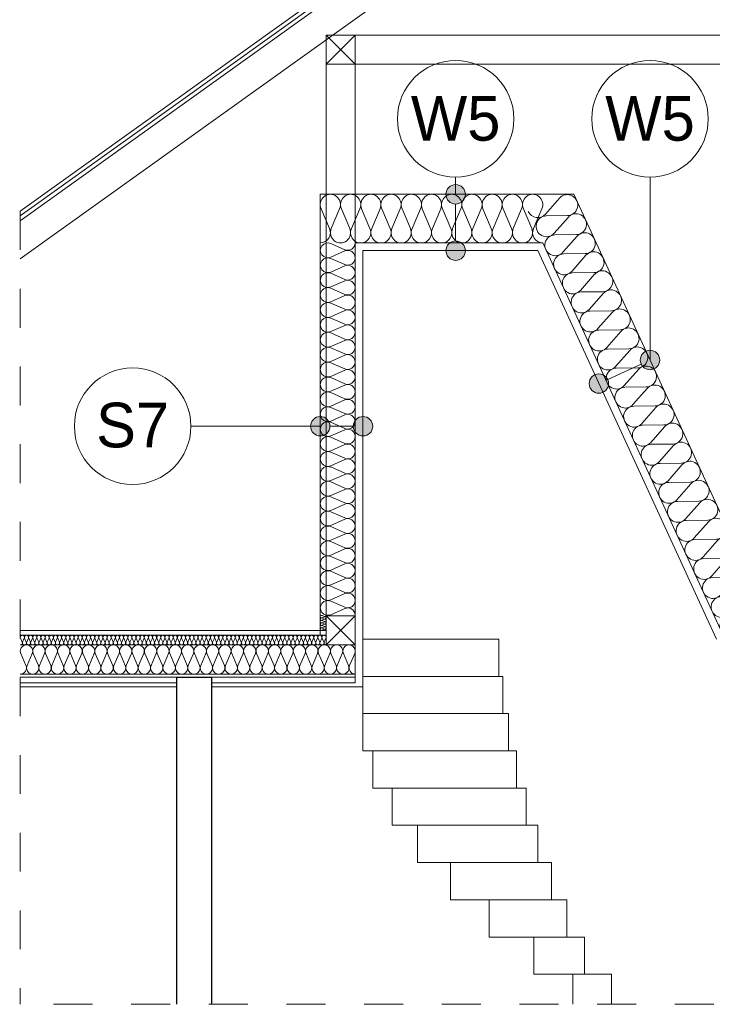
# Model space of a CAD drawing. Extents: x -396299 to -11759, y -15022 to 18278.
# Tile 119 of 205: x -159427 to -155860, y 6773 to 11842. Entities that reach past the tile are written whole.
import ezdxf

# ---------------------------------------------------------------- set-up
doc = ezdxf.new("R2010")
doc.units = 0
doc.header["$MEASUREMENT"] = 0
doc.linetypes.add('Przerywana', pattern=[400, 200, -200])
doc.layers.add('arch izolacje', color=7, linetype='Continuous')
doc.layers.add('Arch opisy', color=7, linetype='Continuous')
for name, color, linetype, lineweight, true_color in [('arch izolacje_Nr_Pióra__24', 7, 'Continuous', 13, 0x029e21), ('Arch ocieplenie_Nr_Pióra__24', 7, 'Continuous', 13, 0x029e21), ('Inwentaryzacja Konst._Nr_Pióra__25', 7, 'Continuous', 15, 0x40a5ff)]:
    doc.layers.add(name, color=color, linetype=linetype, lineweight=lineweight, true_color=true_color)
for name, color, linetype, lineweight in [('Arch opisy_Nr_Pióra__1', 7, 'Continuous', 25), ('Arch opisy_Nr_Pióra__21', 7, 'Continuous', 13), ('INWENT DACH_Nr_Pióra__21', 7, 'Continuous', 13), ('INWENT KONST. DREWNIANA_Nr_Pióra__21', 7, 'Continuous', 13), ('INWENT OPISY_Nr_Pióra__5', 7, 'Continuous', 13), ('INWENT STROPY_Nr_Pióra__21', 7, 'Continuous', 13), ('INWENT.ŚCIANY_Nr_Pióra__1', 7, 'Continuous', 25), ('Istniejące schody_Nr_Pióra__21', 7, 'Continuous', 13)]:
    doc.layers.add(name, color=color, linetype=linetype, lineweight=lineweight)
doc.styles.add('GENERATED_STYLE_3', font='txt')

# ---------------------------------------------------------------- blocks, each defined once
blk = doc.blocks.new('Izolacja cieplna 14_201', base_point=(-156733.7, 10693.2))
at = {"layer": 'arch izolacje_Nr_Pióra__24', "linetype": 'Continuous'}
for p, q in [((-157831.6, 10767.7), (-157874.9, 10868.7)), ((-157779.5, 10868.7), (-157822.8, 10767.7)), ((-157727.4, 10767.7), (-157770.8, 10868.7)), ((-157675.4, 10868.7), (-157718.7, 10767.7)), ((-157623.3, 10767.7), (-157666.6, 10868.7)), ((-157571.2, 10868.7), (-157614.5, 10767.7)), ((-157519.1, 10767.7), (-157562.5, 10868.7)), ((-157467.1, 10868.7), (-157510.4, 10767.7)), ((-157415, 10767.7), (-157458.3, 10868.7)), ((-157362.9, 10868.7), (-157406.3, 10767.7)), ((-157310.9, 10767.7), (-157354.2, 10868.7)), ((-157258.8, 10868.7), (-157302.1, 10767.7)), ((-157206.7, 10767.7), (-157250, 10868.7)), ((-157154.6, 10868.7), (-157198, 10767.7)), ((-157102.6, 10767.7), (-157145.9, 10868.7)), ((-157050.5, 10868.7), (-157093.8, 10767.7)), ((-156998.4, 10767.7), (-157041.7, 10868.7)), ((-156946.3, 10868.7), (-156989.7, 10767.7)), ((-156894.3, 10767.7), (-156937.6, 10868.7)), ((-156842.2, 10868.7), (-156885.5, 10767.7)), ((-156790.1, 10767.7), (-156833.4, 10868.7)), ((-156738, 10868.7), (-156781.4, 10767.7))]:
    blk.add_line(p, q, dxfattribs=at)
for centre, start_param, end_param in [((-157827.2, 10890), 1.158003, 5.125183), ((-157723.1, 10890), 1.158003, 5.125183), ((-157618.9, 10890), 1.158003, 5.125183), ((-157514.8, 10890), 1.158003, 5.125183), ((-157410.6, 10890), 1.158003, 5.125183), ((-157306.5, 10890), 1.158003, 5.125183), ((-157202.3, 10890), 1.158003, 5.125183), ((-157098.2, 10890), 1.158003, 5.125183), ((-156994, 10890), 1.158003, 5.125183), ((-156889.9, 10890), 1.158003, 5.125183), ((-156785.7, 10890), 1.158003, 5.125183), ((-157879.3, 10746.3), 0, 1.983589), ((-157775.1, 10746.3), 4.299595, 8.266774), ((-157671, 10746.3), 4.299595, 8.266774), ((-157566.8, 10746.3), 4.299595, 8.266774), ((-157462.7, 10746.3), 4.299595, 8.266774), ((-157358.6, 10746.3), 4.299595, 8.266774), ((-157254.4, 10746.3), 4.299595, 8.266774), ((-157150.3, 10746.3), 4.299595, 8.266774), ((-157046.1, 10746.3), 4.299595, 8.266774), ((-156942, 10746.3), 4.299595, 8.266774), ((-156837.8, 10746.3), 4.299595, 8.266774), ((-156733.7, 10746.3), 4.299596, 6.283185)]:
    blk.add_ellipse(centre, major_axis=(0, -53.2), ratio=0.979397, start_param=start_param, end_param=end_param, dxfattribs=at)
blk = doc.blocks.new('Izolacja cieplna 14_202', base_point=(-155816, 8698.2))
at = {"layer": 'arch izolacje_Nr_Pióra__24', "linetype": 'Continuous'}
for p, q in [((-156719.5, 10840.7), (-156646.5, 10923.7)), ((-156605.2, 10833.9), (-156715.7, 10832.5)), ((-156674.4, 10742.7), (-156601.4, 10825.7)), ((-156560.1, 10735.9), (-156670.6, 10734.5)), ((-156629.3, 10644.7), (-156556.3, 10727.7)), ((-156515, 10637.9), (-156625.6, 10636.4)), ((-156584.3, 10546.7), (-156511.3, 10629.6)), ((-156470, 10539.9), (-156580.5, 10538.4)), ((-156539.2, 10448.6), (-156466.2, 10531.6)), ((-156424.9, 10441.9), (-156535.4, 10440.4)), ((-156494.1, 10350.6), (-156421.1, 10433.6)), ((-156379.8, 10343.8), (-156490.3, 10342.4)), ((-156449, 10252.6), (-156376, 10335.6)), ((-156334.7, 10245.8), (-156445.2, 10244.4)), ((-156403.9, 10154.6), (-156330.9, 10237.6)), ((-156289.6, 10147.8), (-156400.1, 10146.4)), ((-156358.8, 10056.6), (-156285.8, 10139.6)), ((-156244.5, 10049.8), (-156355, 10048.4)), ((-156313.7, 9958.6), (-156240.7, 10041.6)), ((-156199.4, 9951.8), (-156310, 9950.4)), ((-156268.7, 9860.6), (-156195.7, 9943.6)), ((-156154.4, 9853.8), (-156264.9, 9852.3)), ((-156223.6, 9762.6), (-156150.6, 9845.5)), ((-156109.3, 9755.8), (-156219.8, 9754.3)), ((-156178.5, 9664.5), (-156105.5, 9747.5)), ((-156064.2, 9657.8), (-156174.7, 9656.3)), ((-156133.4, 9566.5), (-156060.4, 9649.5)), ((-156019.1, 9559.7), (-156129.6, 9558.3)), ((-156088.3, 9468.5), (-156015.3, 9551.5)), ((-155974, 9461.7), (-156084.5, 9460.3)), ((-156043.2, 9370.5), (-155970.2, 9453.5)), ((-155928.9, 9363.7), (-156039.4, 9362.3)), ((-155998.1, 9272.5), (-155925.1, 9355.5)), ((-155883.8, 9265.7), (-155994.4, 9264.3)), ((-155953.1, 9174.5), (-155880.1, 9257.5)), ((-155838.8, 9167.7), (-155949.3, 9166.3)), ((-155908, 9076.5), (-155835, 9159.5)), ((-155793.7, 9069.7), (-155904.2, 9068.2)), ((-155862.9, 8978.5), (-155789.9, 9061.4)), ((-155748.6, 8971.7), (-155859.1, 8970.2)), ((-155817.8, 8880.4), (-155744.8, 8963.4)), ((-155703.5, 8873.7), (-155814, 8872.2)), ((-155772.7, 8782.4), (-155699.7, 8865.4)), ((-155658.4, 8775.6), (-155768.9, 8774.2))]:
    blk.add_line(p, q, dxfattribs=at)
for centre, start_param, end_param in [((-156606.5, 10887.7), 2.728799, 6.695979), ((-156759.5, 10876.7), 1.570796, 3.554385), ((-156561.4, 10789.7), 2.728799, 6.695979), ((-156714.5, 10778.7), 5.870392, 9.837571), ((-156516.3, 10691.7), 2.728799, 6.695979), ((-156669.4, 10680.6), 5.870392, 9.837571), ((-156471.2, 10593.7), 2.728799, 6.695979), ((-156624.3, 10582.6), 5.870392, 9.837571), ((-156426.1, 10495.7), 2.728799, 6.695979), ((-156579.2, 10484.6), 5.870392, 9.837571), ((-156381.1, 10397.6), 2.728799, 6.695979), ((-156534.1, 10386.6), 5.870392, 9.837571), ((-156489, 10288.6), 5.870392, 9.837571), ((-156336, 10299.6), 2.728799, 6.695979), ((-156443.9, 10190.6), 5.870392, 9.837571), ((-156290.9, 10201.6), 2.728799, 6.695979), ((-156398.9, 10092.6), 5.870392, 9.837571), ((-156245.8, 10103.6), 2.728799, 6.695979), ((-156353.8, 9994.6), 5.870392, 9.837571), ((-156200.7, 10005.6), 2.728799, 6.695979), ((-156308.7, 9896.5), 5.870392, 9.837571), ((-156155.6, 9907.6), 2.728799, 6.695979), ((-156263.6, 9798.5), 5.870392, 9.837571), ((-156110.5, 9809.6), 2.728799, 6.695979), ((-156218.5, 9700.5), 5.870392, 9.837571), ((-156065.5, 9711.6), 2.728799, 6.695979), ((-156173.4, 9602.5), 5.870392, 9.837571), ((-156020.4, 9613.5), 2.728799, 6.695979), ((-156128.3, 9504.5), 5.870392, 9.837571), ((-155975.3, 9515.5), 2.728799, 6.695979), ((-156083.3, 9406.5), 5.870392, 9.837571), ((-155930.2, 9417.5), 2.728799, 6.695979), ((-155885.1, 9319.5), 2.728799, 6.695979), ((-156038.2, 9308.5), 5.870392, 9.837571), ((-155840, 9221.5), 2.728799, 6.695979), ((-155993.1, 9210.5), 5.870392, 9.837571), ((-155794.9, 9123.5), 2.728799, 6.695979), ((-155948, 9112.4), 5.870392, 9.837571), ((-155749.9, 9025.5), 2.728799, 6.695979), ((-155902.9, 9014.4), 5.870392, 9.837571), ((-155704.8, 8927.5), 2.728799, 6.695979), ((-155857.8, 8916.4), 5.870392, 9.837571), ((-155812.7, 8818.4), 5.870392, 9.837571), ((-155659.7, 8829.4), 2.728799, 6.695979), ((-155767.7, 8720.4), 5.870392, 7.853982)]:
    blk.add_ellipse(centre, major_axis=(-22.5, 49), ratio=0.985672, start_param=start_param, end_param=end_param, dxfattribs=at)
blk = doc.blocks.new('Izolacja cieplna 14_203', base_point=(-157699.3, 8473.2))
at = {"layer": 'arch izolacje_Nr_Pióra__24', "linetype": 'Continuous'}
for p, q in [((-159395, 8517.9), (-159421.6, 8578.5)), ((-159363.1, 8578.5), (-159389.7, 8517.9)), ((-159331.1, 8517.9), (-159357.7, 8578.5)), ((-159299.2, 8578.5), (-159325.8, 8517.9)), ((-159267.3, 8517.9), (-159293.8, 8578.5)), ((-159235.3, 8578.5), (-159261.9, 8517.9)), ((-159203.4, 8517.9), (-159229.9, 8578.5)), ((-159171.4, 8578.5), (-159198, 8517.9)), ((-159139.5, 8517.9), (-159166.1, 8578.5)), ((-159107.5, 8578.5), (-159134.1, 8517.9)), ((-159075.6, 8517.9), (-159102.2, 8578.5)), ((-159043.6, 8578.5), (-159070.2, 8517.9)), ((-159011.7, 8517.9), (-159038.3, 8578.5)), ((-158979.8, 8578.5), (-159006.3, 8517.9)), ((-158947.8, 8517.9), (-158974.4, 8578.5)), ((-158915.9, 8578.5), (-158942.4, 8517.9)), ((-158883.9, 8517.9), (-158910.5, 8578.5)), ((-158852, 8578.5), (-158878.6, 8517.9)), ((-158820, 8517.9), (-158846.6, 8578.5)), ((-158788.1, 8578.5), (-158814.7, 8517.9)), ((-158756.1, 8517.9), (-158782.7, 8578.5)), ((-158724.2, 8578.5), (-158750.8, 8517.9)), ((-158692.3, 8517.9), (-158718.8, 8578.5)), ((-158660.3, 8578.5), (-158686.9, 8517.9)), ((-158628.4, 8517.9), (-158654.9, 8578.5)), ((-158596.4, 8578.5), (-158623, 8517.9)), ((-158564.5, 8517.9), (-158591.1, 8578.5)), ((-158532.5, 8578.5), (-158559.1, 8517.9)), ((-158500.6, 8517.9), (-158527.2, 8578.5)), ((-158468.6, 8578.5), (-158495.2, 8517.9)), ((-158436.7, 8517.9), (-158463.3, 8578.5)), ((-158404.8, 8578.5), (-158431.3, 8517.9)), ((-158372.8, 8517.9), (-158399.4, 8578.5)), ((-158340.9, 8578.5), (-158367.4, 8517.9)), ((-158308.9, 8517.9), (-158335.5, 8578.5)), ((-158277, 8578.5), (-158303.6, 8517.9)), ((-158245, 8517.9), (-158271.6, 8578.5)), ((-158213.1, 8578.5), (-158239.7, 8517.9)), ((-158181.1, 8517.9), (-158207.7, 8578.5)), ((-158149.2, 8578.5), (-158175.8, 8517.9)), ((-158117.3, 8517.9), (-158143.8, 8578.5)), ((-158085.3, 8578.5), (-158111.9, 8517.9)), ((-158053.4, 8517.9), (-158079.9, 8578.5)), ((-158021.4, 8578.5), (-158048, 8517.9)), ((-157989.5, 8517.9), (-158016.1, 8578.5)), ((-157957.5, 8578.5), (-157984.1, 8517.9)), ((-157925.6, 8517.9), (-157952.2, 8578.5)), ((-157893.6, 8578.5), (-157920.2, 8517.9)), ((-157861.7, 8517.9), (-157888.3, 8578.5)), ((-157829.8, 8578.5), (-157856.3, 8517.9)), ((-157797.8, 8517.9), (-157824.4, 8578.5)), ((-157765.9, 8578.5), (-157792.4, 8517.9)), ((-157733.9, 8517.9), (-157760.5, 8578.5)), ((-157702, 8578.5), (-157728.6, 8517.9))]:
    blk.add_line(p, q, dxfattribs=at)
for centre, start_param, end_param in [((-159392.4, 8591.3), 2.728799, 6.695979), ((-159328.5, 8591.3), 2.728799, 6.695979), ((-159264.6, 8591.3), 2.728799, 6.695979), ((-159200.7, 8591.3), 2.728799, 6.695979), ((-159136.8, 8591.3), 2.728799, 6.695979), ((-159072.9, 8591.3), 2.728799, 6.695979), ((-159009, 8591.3), 2.728799, 6.695979), ((-158945.1, 8591.3), 2.728799, 6.695979), ((-158881.2, 8591.3), 2.728799, 6.695979), ((-158817.4, 8591.3), 2.728799, 6.695979), ((-158753.5, 8591.3), 2.728799, 6.695979), ((-158689.6, 8591.3), 2.728799, 6.695979), ((-158625.7, 8591.3), 2.728799, 6.695979), ((-158561.8, 8591.3), 2.728799, 6.695979), ((-158497.9, 8591.3), 2.728799, 6.695979), ((-158434, 8591.3), 2.728799, 6.695979), ((-158370.1, 8591.3), 2.728799, 6.695979), ((-158306.2, 8591.3), 2.728799, 6.695979), ((-158242.4, 8591.3), 2.728799, 6.695979), ((-158178.5, 8591.3), 2.728799, 6.695979), ((-158114.6, 8591.3), 2.728799, 6.695979), ((-158050.7, 8591.3), 2.728799, 6.695979), ((-157986.8, 8591.3), 2.728799, 6.695979), ((-157922.9, 8591.3), 2.728799, 6.695979), ((-157859, 8591.3), 2.728799, 6.695979), ((-157795.1, 8591.3), 2.728799, 6.695979), ((-157731.2, 8591.3), 2.728799, 6.695979), ((-159424.3, 8505.1), 1.570796, 3.554385), ((-159360.4, 8505.1), 5.870392, 9.837571), ((-159296.5, 8505.1), 5.870392, 9.837571), ((-159232.6, 8505.1), 5.870392, 9.837571), ((-159168.7, 8505.1), 5.870392, 9.837571), ((-159104.8, 8505.1), 5.870392, 9.837571), ((-159041, 8505.1), 5.870392, 9.837571), ((-158977.1, 8505.1), 5.870392, 9.837571), ((-158913.2, 8505.1), 5.870392, 9.837571), ((-158849.3, 8505.1), 5.870392, 9.837571), ((-158785.4, 8505.1), 5.870392, 9.837571), ((-158721.5, 8505.1), 5.870392, 9.837571), ((-158657.6, 8505.1), 5.870392, 9.837571), ((-158593.7, 8505.1), 5.870392, 9.837571), ((-158529.8, 8505.1), 5.870392, 9.837571), ((-158466, 8505.1), 5.870392, 9.837571), ((-158402.1, 8505.1), 5.870392, 9.837571), ((-158338.2, 8505.1), 5.870392, 9.837571), ((-158274.3, 8505.1), 5.870392, 9.837571), ((-158210.4, 8505.1), 5.870392, 9.837571), ((-158146.5, 8505.1), 5.870392, 9.837571), ((-158082.6, 8505.1), 5.870392, 9.837571), ((-158018.7, 8505.1), 5.870392, 9.837571), ((-157954.8, 8505.1), 5.870392, 9.837571), ((-157891, 8505.1), 5.870392, 9.837571), ((-157827.1, 8505.1), 5.870392, 9.837571), ((-157763.2, 8505.1), 5.870392, 9.837571), ((-157699.3, 8505.1), 5.870392, 7.853982)]:
    blk.add_ellipse(centre, major_axis=(-31.9, 0), ratio=0.998662, start_param=start_param, end_param=end_param, dxfattribs=at)
blk = doc.blocks.new('Izolacja cieplna 14_205', base_point=(-157699.3, 10693.2))
at = {"layer": 'arch izolacje_Nr_Pióra__24', "linetype": 'Continuous'}
for p, q in [((-157825.7, 10690), (-157752.9, 10658.1)), ((-157752.9, 10651.6), (-157825.7, 10619.7)), ((-157825.7, 10613.3), (-157752.9, 10581.4)), ((-157752.9, 10574.9), (-157825.7, 10543)), ((-157825.7, 10536.6), (-157752.9, 10504.7)), ((-157752.9, 10498.2), (-157825.7, 10466.3)), ((-157825.7, 10459.9), (-157752.9, 10428)), ((-157752.9, 10421.5), (-157825.7, 10389.6)), ((-157825.7, 10383.2), (-157752.9, 10351.3)), ((-157752.9, 10344.8), (-157825.7, 10312.9)), ((-157825.7, 10306.5), (-157752.9, 10274.6)), ((-157752.9, 10268.1), (-157825.7, 10236.2)), ((-157825.7, 10229.8), (-157752.9, 10197.9)), ((-157752.9, 10191.4), (-157825.7, 10159.5)), ((-157825.7, 10153.1), (-157752.9, 10121.2)), ((-157752.9, 10114.7), (-157825.7, 10082.8)), ((-157825.7, 10076.4), (-157752.9, 10044.5)), ((-157752.9, 10038), (-157825.7, 10006.1)), ((-157825.7, 9999.7), (-157752.9, 9967.8)), ((-157752.9, 9961.3), (-157825.7, 9929.4)), ((-157825.7, 9923), (-157752.9, 9891.1)), ((-157752.9, 9884.6), (-157825.7, 9852.7)), ((-157825.7, 9846.3), (-157752.9, 9814.4)), ((-157752.9, 9807.9), (-157825.7, 9776)), ((-157825.7, 9769.6), (-157752.9, 9737.7)), ((-157752.9, 9731.2), (-157825.7, 9699.3)), ((-157825.7, 9692.9), (-157752.9, 9661)), ((-157752.9, 9654.5), (-157825.7, 9622.6)), ((-157825.7, 9616.2), (-157752.9, 9584.3)), ((-157752.9, 9577.8), (-157825.7, 9545.9)), ((-157825.7, 9539.5), (-157752.9, 9507.6)), ((-157752.9, 9501.1), (-157825.7, 9469.2)), ((-157825.7, 9462.8), (-157752.9, 9430.9)), ((-157752.9, 9424.4), (-157825.7, 9392.5)), ((-157825.7, 9386.1), (-157752.9, 9354.2)), ((-157752.9, 9347.7), (-157825.7, 9315.8)), ((-157825.7, 9309.4), (-157752.9, 9277.5)), ((-157752.9, 9271), (-157825.7, 9239.1)), ((-157825.7, 9232.7), (-157752.9, 9200.8)), ((-157752.9, 9194.3), (-157825.7, 9162.4)), ((-157825.7, 9156), (-157752.9, 9124.1)), ((-157752.9, 9117.6), (-157825.7, 9085.7)), ((-157825.7, 9079.3), (-157752.9, 9047.4)), ((-157752.9, 9040.9), (-157825.7, 9009)), ((-157825.7, 9002.6), (-157752.9, 8970.7)), ((-157752.9, 8964.2), (-157825.7, 8932.3)), ((-157825.7, 8925.9), (-157752.9, 8894)), ((-157752.9, 8887.5), (-157825.7, 8855.6)), ((-157825.7, 8849.2), (-157752.9, 8817.3)), ((-157752.9, 8810.8), (-157825.7, 8778.9))]:
    blk.add_line(p, q, dxfattribs=at)
for centre, start_param, end_param in [((-157841, 10654.8), 2.728799, 6.695979), ((-157737.6, 10693.2), 5.870392, 7.853982), ((-157737.6, 10616.5), 5.870392, 9.837571), ((-157841, 10578.1), 2.728799, 6.695979), ((-157841, 10501.4), 2.728799, 6.695979), ((-157737.6, 10539.8), 5.870392, 9.837571), ((-157737.6, 10463.1), 5.870392, 9.837571), ((-157841, 10424.7), 2.728799, 6.695979), ((-157737.6, 10386.4), 5.870392, 9.837571), ((-157841, 10348), 2.728799, 6.695979), ((-157737.6, 10309.7), 5.870392, 9.837571), ((-157841, 10271.3), 2.728799, 6.695979), ((-157737.6, 10233), 5.870392, 9.837571), ((-157841, 10194.6), 2.728799, 6.695979), ((-157737.6, 10156.3), 5.870392, 9.837571), ((-157841, 10117.9), 2.728799, 6.695979), ((-157737.6, 10079.6), 5.870392, 9.837571), ((-157841, 10041.2), 2.728799, 6.695979), ((-157737.6, 10002.9), 5.870392, 9.837571), ((-157841, 9964.5), 2.728799, 6.695979), ((-157737.6, 9926.2), 5.870392, 9.837571), ((-157841, 9887.8), 2.728799, 6.695979), ((-157737.6, 9849.5), 5.870392, 9.837571), ((-157841, 9811.1), 2.728799, 6.695979), ((-157737.6, 9772.8), 5.870392, 9.837571), ((-157841, 9734.4), 2.728799, 6.695979), ((-157737.6, 9696.1), 5.870392, 9.837571), ((-157841, 9657.7), 2.728799, 6.695979), ((-157737.6, 9619.4), 5.870392, 9.837571), ((-157841, 9581), 2.728799, 6.695979), ((-157737.6, 9542.7), 5.870392, 9.837571), ((-157841, 9504.3), 2.728799, 6.695979), ((-157737.6, 9466), 5.870392, 9.837571), ((-157841, 9427.6), 2.728799, 6.695979), ((-157737.6, 9389.3), 5.870392, 9.837571), ((-157841, 9350.9), 2.728799, 6.695979), ((-157737.6, 9312.6), 5.870392, 9.837571), ((-157841, 9274.2), 2.728799, 6.695979), ((-157737.6, 9235.9), 5.870392, 9.837571), ((-157841, 9197.5), 2.728799, 6.695979), ((-157737.6, 9159.2), 5.870392, 9.837571), ((-157841, 9120.8), 2.728799, 6.695979), ((-157737.6, 9082.5), 5.870392, 9.837571), ((-157841, 9044.1), 2.728799, 6.695979), ((-157737.6, 9005.8), 5.870392, 9.837571), ((-157841, 8967.4), 2.728799, 6.695979), ((-157841, 8890.7), 2.728799, 6.695979), ((-157737.6, 8929.1), 5.870392, 9.837571), ((-157737.6, 8852.4), 5.870392, 9.837571), ((-157841, 8814), 2.728799, 6.695979), ((-157737.6, 8775.7), 1.570796, 3.554385)]:
    blk.add_ellipse(centre, major_axis=(0, -38.3), ratio=0.998234, start_param=start_param, end_param=end_param, dxfattribs=at)
blk = doc.blocks.new('Izolacja cieplna 14_206', base_point=(-157849.3, 8775.7))
at = {"layer": 'arch izolacje_Nr_Pióra__24', "linetype": 'Continuous'}
for p, q in [((-157870.4, 8775.1), (-157858.2, 8769.8)), ((-157858.2, 8768.7), (-157870.4, 8763.3)), ((-157870.4, 8762.2), (-157858.2, 8756.9)), ((-157858.2, 8755.8), (-157870.4, 8750.4)), ((-157870.4, 8749.3), (-157858.2, 8743.9)), ((-157858.2, 8742.9), (-157870.4, 8737.5)), ((-157870.4, 8736.4), (-157858.2, 8731)), ((-157858.2, 8729.9), (-157870.4, 8724.6)), ((-157870.4, 8723.5), (-157858.2, 8718.1)), ((-157858.2, 8717), (-157870.4, 8711.6)), ((-157870.4, 8710.6), (-157858.2, 8705.2)), ((-157858.2, 8704.1), (-157870.4, 8698.7))]:
    blk.add_line(p, q, dxfattribs=at)
for centre, start_param, end_param in [((-157872.9, 8769.2), 2.728799, 6.695979), ((-157855.7, 8775.7), 5.870392, 7.853982), ((-157855.7, 8762.8), 5.870392, 9.837571), ((-157872.9, 8756.3), 2.728799, 6.695979), ((-157872.9, 8743.4), 2.728799, 6.695979), ((-157872.9, 8730.5), 2.728799, 6.695979), ((-157872.9, 8717.6), 2.728799, 6.695979), ((-157855.7, 8749.9), 5.870392, 9.837571), ((-157855.7, 8736.9), 5.870392, 9.837571), ((-157855.7, 8724), 5.870392, 9.837571), ((-157872.9, 8704.6), 2.728799, 6.695979), ((-157855.7, 8711.1), 5.870392, 9.837571), ((-157855.7, 8698.2), 1.570796, 3.554385)]:
    blk.add_ellipse(centre, major_axis=(0, -6.46), ratio=0.987816, start_param=start_param, end_param=end_param, dxfattribs=at)
blk = doc.blocks.new('Izolacja cieplna 14_207', base_point=(-157849.3, 8623.2))
at = {"layer": 'arch izolacje_Nr_Pióra__24', "linetype": 'Continuous'}
for p, q in [((-159414.5, 8638.1), (-159423.4, 8658.3)), ((-159403.9, 8658.3), (-159412.8, 8638.1)), ((-159393.3, 8638.1), (-159402.1, 8658.3)), ((-159382.6, 8658.3), (-159391.5, 8638.1)), ((-159372, 8638.1), (-159380.8, 8658.3)), ((-159361.3, 8658.3), (-159370.2, 8638.1)), ((-159350.7, 8638.1), (-159359.5, 8658.3)), ((-159340.1, 8658.3), (-159348.9, 8638.1)), ((-159329.4, 8638.1), (-159338.3, 8658.3)), ((-159318.8, 8658.3), (-159327.6, 8638.1)), ((-159308.1, 8638.1), (-159317, 8658.3)), ((-159297.5, 8658.3), (-159306.3, 8638.1)), ((-159286.8, 8638.1), (-159295.7, 8658.3)), ((-159276.2, 8658.3), (-159285.1, 8638.1)), ((-159265.6, 8638.1), (-159274.4, 8658.3)), ((-159254.9, 8658.3), (-159263.8, 8638.1)), ((-159244.3, 8638.1), (-159253.1, 8658.3)), ((-159233.6, 8658.3), (-159242.5, 8638.1)), ((-159223, 8638.1), (-159231.8, 8658.3)), ((-159212.4, 8658.3), (-159221.2, 8638.1)), ((-159201.7, 8638.1), (-159210.6, 8658.3)), ((-159191.1, 8658.3), (-159199.9, 8638.1)), ((-159180.4, 8638.1), (-159189.3, 8658.3)), ((-159169.8, 8658.3), (-159178.6, 8638.1)), ((-159159.1, 8638.1), (-159168, 8658.3)), ((-159148.5, 8658.3), (-159157.4, 8638.1)), ((-159137.9, 8638.1), (-159146.7, 8658.3)), ((-159127.2, 8658.3), (-159136.1, 8638.1)), ((-159116.6, 8638.1), (-159125.4, 8658.3)), ((-159105.9, 8658.3), (-159114.8, 8638.1)), ((-159095.3, 8638.1), (-159104.1, 8658.3)), ((-159084.6, 8658.3), (-159093.5, 8638.1)), ((-159074, 8638.1), (-159082.9, 8658.3)), ((-159063.4, 8658.3), (-159072.2, 8638.1)), ((-159052.7, 8638.1), (-159061.6, 8658.3)), ((-159042.1, 8658.3), (-159050.9, 8638.1)), ((-159031.4, 8638.1), (-159040.3, 8658.3)), ((-159020.8, 8658.3), (-159029.7, 8638.1)), ((-159010.2, 8638.1), (-159019, 8658.3)), ((-158999.5, 8658.3), (-159008.4, 8638.1)), ((-158988.9, 8638.1), (-158997.7, 8658.3)), ((-158978.2, 8658.3), (-158987.1, 8638.1)), ((-158967.6, 8638.1), (-158976.4, 8658.3)), ((-158956.9, 8658.3), (-158965.8, 8638.1)), ((-158946.3, 8638.1), (-158955.2, 8658.3)), ((-158935.7, 8658.3), (-158944.5, 8638.1)), ((-158925, 8638.1), (-158933.9, 8658.3)), ((-158914.4, 8658.3), (-158923.2, 8638.1)), ((-158903.7, 8638.1), (-158912.6, 8658.3)), ((-158893.1, 8658.3), (-158901.9, 8638.1)), ((-158882.5, 8638.1), (-158891.3, 8658.3)), ((-158871.8, 8658.3), (-158880.7, 8638.1)), ((-158861.2, 8638.1), (-158870, 8658.3)), ((-158850.5, 8658.3), (-158859.4, 8638.1)), ((-158839.9, 8638.1), (-158848.7, 8658.3)), ((-158829.2, 8658.3), (-158838.1, 8638.1)), ((-158818.6, 8638.1), (-158827.5, 8658.3)), ((-158808, 8658.3), (-158816.8, 8638.1)), ((-158797.3, 8638.1), (-158806.2, 8658.3)), ((-158786.7, 8658.3), (-158795.5, 8638.1)), ((-158776, 8638.1), (-158784.9, 8658.3)), ((-158765.4, 8658.3), (-158774.2, 8638.1)), ((-158754.7, 8638.1), (-158763.6, 8658.3)), ((-158744.1, 8658.3), (-158753, 8638.1)), ((-158733.5, 8638.1), (-158742.3, 8658.3)), ((-158722.8, 8658.3), (-158731.7, 8638.1)), ((-158712.2, 8638.1), (-158721, 8658.3)), ((-158701.5, 8658.3), (-158710.4, 8638.1)), ((-158690.9, 8638.1), (-158699.8, 8658.3)), ((-158680.3, 8658.3), (-158689.1, 8638.1)), ((-158669.6, 8638.1), (-158678.5, 8658.3)), ((-158659, 8658.3), (-158667.8, 8638.1)), ((-158648.3, 8638.1), (-158657.2, 8658.3)), ((-158637.7, 8658.3), (-158646.5, 8638.1)), ((-158627, 8638.1), (-158635.9, 8658.3)), ((-158616.4, 8658.3), (-158625.3, 8638.1)), ((-158605.8, 8638.1), (-158614.6, 8658.3)), ((-158595.1, 8658.3), (-158604, 8638.1)), ((-158584.5, 8638.1), (-158593.3, 8658.3)), ((-158573.8, 8658.3), (-158582.7, 8638.1)), ((-158563.2, 8638.1), (-158572, 8658.3)), ((-158552.6, 8658.3), (-158561.4, 8638.1)), ((-158541.9, 8638.1), (-158550.8, 8658.3)), ((-158531.3, 8658.3), (-158540.1, 8638.1)), ((-158520.6, 8638.1), (-158529.5, 8658.3)), ((-158510, 8658.3), (-158518.8, 8638.1)), ((-158499.3, 8638.1), (-158508.2, 8658.3)), ((-158488.7, 8658.3), (-158497.6, 8638.1)), ((-158478.1, 8638.1), (-158486.9, 8658.3)), ((-158467.4, 8658.3), (-158476.3, 8638.1)), ((-158456.8, 8638.1), (-158465.6, 8658.3)), ((-158446.1, 8658.3), (-158455, 8638.1)), ((-158435.5, 8638.1), (-158444.3, 8658.3)), ((-158424.9, 8658.3), (-158433.7, 8638.1)), ((-158414.2, 8638.1), (-158423.1, 8658.3)), ((-158403.6, 8658.3), (-158412.4, 8638.1)), ((-158392.9, 8638.1), (-158401.8, 8658.3)), ((-158382.3, 8658.3), (-158391.1, 8638.1)), ((-158371.6, 8638.1), (-158380.5, 8658.3)), ((-158361, 8658.3), (-158369.9, 8638.1)), ((-158350.4, 8638.1), (-158359.2, 8658.3)), ((-158339.7, 8658.3), (-158348.6, 8638.1)), ((-158329.1, 8638.1), (-158337.9, 8658.3)), ((-158318.4, 8658.3), (-158327.3, 8638.1)), ((-158307.8, 8638.1), (-158316.6, 8658.3)), ((-158297.1, 8658.3), (-158306, 8638.1)), ((-158286.5, 8638.1), (-158295.4, 8658.3)), ((-158275.9, 8658.3), (-158284.7, 8638.1)), ((-158265.2, 8638.1), (-158274.1, 8658.3)), ((-158254.6, 8658.3), (-158263.4, 8638.1)), ((-158243.9, 8638.1), (-158252.8, 8658.3)), ((-158233.3, 8658.3), (-158242.2, 8638.1)), ((-158222.7, 8638.1), (-158231.5, 8658.3)), ((-158212, 8658.3), (-158220.9, 8638.1)), ((-158201.4, 8638.1), (-158210.2, 8658.3)), ((-158190.7, 8658.3), (-158199.6, 8638.1)), ((-158180.1, 8638.1), (-158188.9, 8658.3)), ((-158169.4, 8658.3), (-158178.3, 8638.1)), ((-158158.8, 8638.1), (-158167.7, 8658.3)), ((-158148.2, 8658.3), (-158157, 8638.1)), ((-158137.5, 8638.1), (-158146.4, 8658.3)), ((-158126.9, 8658.3), (-158135.7, 8638.1)), ((-158116.2, 8638.1), (-158125.1, 8658.3)), ((-158105.6, 8658.3), (-158114.4, 8638.1)), ((-158095, 8638.1), (-158103.8, 8658.3)), ((-158084.3, 8658.3), (-158093.2, 8638.1)), ((-158073.7, 8638.1), (-158082.5, 8658.3)), ((-158063, 8658.3), (-158071.9, 8638.1)), ((-158052.4, 8638.1), (-158061.2, 8658.3)), ((-158041.7, 8658.3), (-158050.6, 8638.1)), ((-158031.1, 8638.1), (-158040, 8658.3)), ((-158020.5, 8658.3), (-158029.3, 8638.1)), ((-158009.8, 8638.1), (-158018.7, 8658.3)), ((-157999.2, 8658.3), (-158008, 8638.1)), ((-157988.5, 8638.1), (-157997.4, 8658.3)), ((-157977.9, 8658.3), (-157986.7, 8638.1)), ((-157967.2, 8638.1), (-157976.1, 8658.3)), ((-157956.6, 8658.3), (-157965.5, 8638.1)), ((-157946, 8638.1), (-157954.8, 8658.3)), ((-157935.3, 8658.3), (-157944.2, 8638.1)), ((-157924.7, 8638.1), (-157933.5, 8658.3)), ((-157914, 8658.3), (-157922.9, 8638.1)), ((-157903.4, 8638.1), (-157912.3, 8658.3)), ((-157892.8, 8658.3), (-157901.6, 8638.1)), ((-157882.1, 8638.1), (-157891, 8658.3)), ((-157871.5, 8658.3), (-157880.3, 8638.1)), ((-157860.8, 8638.1), (-157869.7, 8658.3)), ((-157850.2, 8658.3), (-157859, 8638.1))]:
    blk.add_line(p, q, dxfattribs=at)
for centre, start_param, end_param in [((-159413.7, 8662.5), 2.728799, 6.695979), ((-159392.4, 8662.5), 2.728799, 6.695979), ((-159371.1, 8662.5), 2.728799, 6.695979), ((-159349.8, 8662.5), 2.728799, 6.695979), ((-159328.5, 8662.5), 2.728799, 6.695979), ((-159307.2, 8662.5), 2.728799, 6.695979), ((-159286, 8662.5), 2.728799, 6.695979), ((-159264.7, 8662.5), 2.728799, 6.695979), ((-159243.4, 8662.5), 2.728799, 6.695979), ((-159222.1, 8662.5), 2.728799, 6.695979), ((-159200.8, 8662.5), 2.728799, 6.695979), ((-159179.5, 8662.5), 2.728799, 6.695979), ((-159158.2, 8662.5), 2.728799, 6.695979), ((-159137, 8662.5), 2.728799, 6.695979), ((-159115.7, 8662.5), 2.728799, 6.695979), ((-159094.4, 8662.5), 2.728799, 6.695979), ((-159073.1, 8662.5), 2.728799, 6.695979), ((-159051.8, 8662.5), 2.728799, 6.695979), ((-159030.5, 8662.5), 2.728799, 6.695979), ((-159009.3, 8662.5), 2.728799, 6.695979), ((-158988, 8662.5), 2.728799, 6.695979), ((-158966.7, 8662.5), 2.728799, 6.695979), ((-158945.4, 8662.5), 2.728799, 6.695979), ((-158924.1, 8662.5), 2.728799, 6.695979), ((-158902.8, 8662.5), 2.728799, 6.695979), ((-158881.6, 8662.5), 2.728799, 6.695979), ((-158860.3, 8662.5), 2.728799, 6.695979), ((-158839, 8662.5), 2.728799, 6.695979), ((-158817.7, 8662.5), 2.728799, 6.695979), ((-158796.4, 8662.5), 2.728799, 6.695979), ((-158775.1, 8662.5), 2.728799, 6.695979), ((-158753.9, 8662.5), 2.728799, 6.695979), ((-158732.6, 8662.5), 2.728799, 6.695979), ((-158711.3, 8662.5), 2.728799, 6.695979), ((-158690, 8662.5), 2.728799, 6.695979), ((-158668.7, 8662.5), 2.728799, 6.695979), ((-158647.4, 8662.5), 2.728799, 6.695979), ((-158626.2, 8662.5), 2.728799, 6.695979), ((-158604.9, 8662.5), 2.728799, 6.695979), ((-158583.6, 8662.5), 2.728799, 6.695979), ((-158562.3, 8662.5), 2.728799, 6.695979), ((-158541, 8662.5), 2.728799, 6.695979), ((-158519.7, 8662.5), 2.728799, 6.695979), ((-158498.5, 8662.5), 2.728799, 6.695979), ((-158477.2, 8662.5), 2.728799, 6.695979), ((-158455.9, 8662.5), 2.728799, 6.695979), ((-158434.6, 8662.5), 2.728799, 6.695979), ((-158413.3, 8662.5), 2.728799, 6.695979), ((-158392, 8662.5), 2.728799, 6.695979), ((-158370.7, 8662.5), 2.728799, 6.695979), ((-158349.5, 8662.5), 2.728799, 6.695979), ((-158328.2, 8662.5), 2.728799, 6.695979), ((-158306.9, 8662.5), 2.728799, 6.695979), ((-158285.6, 8662.5), 2.728799, 6.695979), ((-158264.3, 8662.5), 2.728799, 6.695979), ((-158243, 8662.5), 2.728799, 6.695979), ((-158221.8, 8662.5), 2.728799, 6.695979), ((-158200.5, 8662.5), 2.728799, 6.695979), ((-158179.2, 8662.5), 2.728799, 6.695979), ((-158157.9, 8662.5), 2.728799, 6.695979), ((-158136.6, 8662.5), 2.728799, 6.695979), ((-158115.3, 8662.5), 2.728799, 6.695979), ((-158094.1, 8662.5), 2.728799, 6.695979), ((-158072.8, 8662.5), 2.728799, 6.695979), ((-158051.5, 8662.5), 2.728799, 6.695979), ((-158030.2, 8662.5), 2.728799, 6.695979), ((-158008.9, 8662.5), 2.728799, 6.695979), ((-157987.6, 8662.5), 2.728799, 6.695979), ((-157966.4, 8662.5), 2.728799, 6.695979), ((-157945.1, 8662.5), 2.728799, 6.695979), ((-157923.8, 8662.5), 2.728799, 6.695979), ((-157902.5, 8662.5), 2.728799, 6.695979), ((-157881.2, 8662.5), 2.728799, 6.695979), ((-157859.9, 8662.5), 2.728799, 6.695979), ((-159424.3, 8633.8), 1.570796, 3.554385), ((-159403, 8633.8), 5.870392, 9.837571), ((-159381.7, 8633.8), 5.870392, 9.837571), ((-159360.4, 8633.8), 5.870392, 9.837571), ((-159339.2, 8633.8), 5.870392, 9.837571), ((-159317.9, 8633.8), 5.870392, 9.837571), ((-159296.6, 8633.8), 5.870392, 9.837571), ((-159275.3, 8633.8), 5.870392, 9.837571), ((-159254, 8633.8), 5.870392, 9.837571), ((-159232.7, 8633.8), 5.870392, 9.837571), ((-159211.5, 8633.8), 5.870392, 9.837571), ((-159190.2, 8633.8), 5.870392, 9.837571), ((-159168.9, 8633.8), 5.870392, 9.837571), ((-159147.6, 8633.8), 5.870392, 9.837571), ((-159126.3, 8633.8), 5.870392, 9.837571), ((-159105, 8633.8), 5.870392, 9.837571), ((-159083.8, 8633.8), 5.870392, 9.837571), ((-159062.5, 8633.8), 5.870392, 9.837571), ((-159041.2, 8633.8), 5.870392, 9.837571), ((-159019.9, 8633.8), 5.870392, 9.837571), ((-158998.6, 8633.8), 5.870392, 9.837571), ((-158977.3, 8633.8), 5.870392, 9.837571), ((-158956.1, 8633.8), 5.870392, 9.837571), ((-158934.8, 8633.8), 5.870392, 9.837571), ((-158913.5, 8633.8), 5.870392, 9.837571), ((-158892.2, 8633.8), 5.870392, 9.837571), ((-158870.9, 8633.8), 5.870392, 9.837571), ((-158849.6, 8633.8), 5.870392, 9.837571), ((-158828.3, 8633.8), 5.870392, 9.837571), ((-158807.1, 8633.8), 5.870392, 9.837571), ((-158785.8, 8633.8), 5.870392, 9.837571), ((-158764.5, 8633.8), 5.870392, 9.837571), ((-158743.2, 8633.8), 5.870392, 9.837571), ((-158721.9, 8633.8), 5.870392, 9.837571), ((-158700.6, 8633.8), 5.870392, 9.837571), ((-158679.4, 8633.8), 5.870392, 9.837571), ((-158658.1, 8633.8), 5.870392, 9.837571), ((-158636.8, 8633.8), 5.870392, 9.837571), ((-158615.5, 8633.8), 5.870392, 9.837571), ((-158594.2, 8633.8), 5.870392, 9.837571), ((-158572.9, 8633.8), 5.870392, 9.837571), ((-158551.7, 8633.8), 5.870392, 9.837571), ((-158530.4, 8633.8), 5.870392, 9.837571), ((-158509.1, 8633.8), 5.870392, 9.837571), ((-158487.8, 8633.8), 5.870392, 9.837571), ((-158466.5, 8633.8), 5.870392, 9.837571), ((-158445.2, 8633.8), 5.870392, 9.837571), ((-158424, 8633.8), 5.870392, 9.837571), ((-158402.7, 8633.8), 5.870392, 9.837571), ((-158381.4, 8633.8), 5.870392, 9.837571), ((-158360.1, 8633.8), 5.870392, 9.837571), ((-158338.8, 8633.8), 5.870392, 9.837571), ((-158317.5, 8633.8), 5.870392, 9.837571), ((-158296.3, 8633.8), 5.870392, 9.837571), ((-158275, 8633.8), 5.870392, 9.837571), ((-158253.7, 8633.8), 5.870392, 9.837571), ((-158232.4, 8633.8), 5.870392, 9.837571), ((-158211.1, 8633.8), 5.870392, 9.837571), ((-158189.8, 8633.8), 5.870392, 9.837571), ((-158168.6, 8633.8), 5.870392, 9.837571), ((-158147.3, 8633.8), 5.870392, 9.837571), ((-158126, 8633.8), 5.870392, 9.837571), ((-158104.7, 8633.8), 5.870392, 9.837571), ((-158083.4, 8633.8), 5.870392, 9.837571), ((-158062.1, 8633.8), 5.870392, 9.837571), ((-158040.8, 8633.8), 5.870392, 9.837571), ((-158019.6, 8633.8), 5.870392, 9.837571), ((-157998.3, 8633.8), 5.870392, 9.837571), ((-157977, 8633.8), 5.870392, 9.837571), ((-157955.7, 8633.8), 5.870392, 9.837571), ((-157934.4, 8633.8), 5.870392, 9.837571), ((-157913.1, 8633.8), 5.870392, 9.837571), ((-157891.9, 8633.8), 5.870392, 9.837571), ((-157870.6, 8633.8), 5.870392, 9.837571), ((-157849.3, 8633.8), 5.870392, 7.853982)]:
    blk.add_ellipse(centre, major_axis=(-10.6, 0), ratio=0.999249, start_param=start_param, end_param=end_param, dxfattribs=at)
blk = doc.blocks.new('Linia_83', base_point=(-157182.1, 10653.2))
at = {"layer": 'Arch opisy_Nr_Pióra__21', "linetype": 'Continuous'}
for points in [[(-157132.1, 10943.2), (-157135.9, 10962.3), (-157146.8, 10978.5), (-157163, 10989.4), (-157182.1, 10993.2), (-157201.2, 10989.4), (-157217.5, 10978.5), (-157228.3, 10962.3), (-157232.1, 10943.2), (-157228.3, 10924), (-157217.5, 10907.8), (-157201.2, 10897), (-157182.1, 10893.2), (-157163, 10897), (-157146.8, 10907.8), (-157135.9, 10924)], [(-157132.1, 10653.2), (-157135.9, 10672.3), (-157146.8, 10688.5), (-157163, 10699.4), (-157182.1, 10703.2), (-157201.2, 10699.4), (-157217.5, 10688.5), (-157228.3, 10672.3), (-157232.1, 10653.2), (-157228.3, 10634), (-157217.5, 10617.8), (-157201.2, 10607), (-157182.1, 10603.2), (-157163, 10607), (-157146.8, 10617.8), (-157135.9, 10634)]]:
    blk.add_hatch(color=256, dxfattribs=at).paths.add_polyline_path(points, flags=0)
blk.add_line((-157182.1, 10703.2), (-157182.1, 10893.2), dxfattribs=at)
for centre in [(-157182.1, 10943.2), (-157182.1, 10653.2)]:
    blk.add_circle(centre, 50, dxfattribs=at)
blk = doc.blocks.new('Linia_84', base_point=(-157182.1, 10943.2))
at = {"layer": 'Arch opisy_Nr_Pióra__21', "linetype": 'Continuous'}
blk.add_line((-157182.1, 10943.2), (-157182.1, 11031.8), dxfattribs=at)
blk.add_circle((-157182.1, 11331.8), 300, dxfattribs=at)
blk = doc.blocks.new('Linia_85', base_point=(-156181.1, 10090.2))
at = {"layer": 'Arch opisy_Nr_Pióra__21', "linetype": 'Continuous'}
for points in [[(-156131.1, 10090.2), (-156134.9, 10109.3), (-156145.7, 10125.5), (-156162, 10136.4), (-156181.1, 10140.2), (-156200.2, 10136.4), (-156216.4, 10125.5), (-156227.3, 10109.3), (-156231.1, 10090.2), (-156227.3, 10071), (-156216.4, 10054.8), (-156200.2, 10044), (-156181.1, 10040.2), (-156162, 10044), (-156145.7, 10054.8), (-156134.9, 10071)], [(-156394.6, 9969), (-156398.4, 9988.1), (-156409.2, 10004.3), (-156425.4, 10015.2), (-156444.6, 10019), (-156463.7, 10015.2), (-156479.9, 10004.3), (-156490.7, 9988.1), (-156494.6, 9969), (-156490.7, 9949.8), (-156479.9, 9933.6), (-156463.7, 9922.8), (-156444.6, 9919), (-156425.4, 9922.8), (-156409.2, 9933.6), (-156398.4, 9949.8)]]:
    blk.add_hatch(color=256, dxfattribs=at).paths.add_polyline_path(points, flags=0)
blk.add_line((-156226.5, 10069.3), (-156399.1, 9989.9), dxfattribs=at)
for centre in [(-156181.1, 10090.2), (-156444.6, 9969)]:
    blk.add_circle(centre, 50, dxfattribs=at)
blk = doc.blocks.new('Linia_86', base_point=(-156181.1, 10090.2))
at = {"layer": 'Arch opisy_Nr_Pióra__21', "linetype": 'Continuous'}
blk.add_line((-156181.1, 10090.2), (-156181.1, 11031.8), dxfattribs=at)
blk.add_circle((-156181.1, 11331.8), 300, dxfattribs=at)
blk = doc.blocks.new('Linia_87', base_point=(-157659.3, 9749.1))
at = {"layer": 'Arch opisy_Nr_Pióra__21', "linetype": 'Continuous'}
for points in [[(-157829.3, 9749.1), (-157833.1, 9768.2), (-157843.9, 9784.5), (-157860.2, 9795.3), (-157879.3, 9799.1), (-157898.4, 9795.3), (-157914.7, 9784.5), (-157925.5, 9768.2), (-157929.3, 9749.1), (-157925.5, 9730), (-157914.7, 9713.8), (-157898.4, 9702.9), (-157879.3, 9699.1), (-157860.2, 9702.9), (-157843.9, 9713.8), (-157833.1, 9730)], [(-157609.3, 9749.1), (-157613.1, 9768.2), (-157623.9, 9784.5), (-157640.2, 9795.3), (-157659.3, 9799.1), (-157678.4, 9795.3), (-157694.7, 9784.5), (-157705.5, 9768.2), (-157709.3, 9749.1), (-157705.5, 9730), (-157694.7, 9713.8), (-157678.4, 9702.9), (-157659.3, 9699.1), (-157640.2, 9702.9), (-157623.9, 9713.8), (-157613.1, 9730)]]:
    blk.add_hatch(color=256, dxfattribs=at).paths.add_polyline_path(points, flags=0)
blk.add_line((-157709.3, 9749.1), (-157829.3, 9749.1), dxfattribs=at)
for centre in [(-157879.3, 9749.1), (-157659.3, 9749.1)]:
    blk.add_circle(centre, 50, dxfattribs=at)
blk = doc.blocks.new('Linia_88', base_point=(-157879.3, 9749.1))
at = {"layer": 'Arch opisy_Nr_Pióra__21', "linetype": 'Continuous'}
blk.add_line((-157879.3, 9749.1), (-158545.8, 9749.1), dxfattribs=at)
blk.add_circle((-158845.8, 9749.1), 300, dxfattribs=at)

msp = doc.modelspace()

# ---------------------------------------------------------------- linework, layer by layer
at = {"layer": 'Arch ocieplenie_Nr_Pióra__24', "linetype": 'Continuous'}
for p, q in [((-157879.3, 10943.2), (-157879.3, 8673.2)), ((-157879.3, 10943.2), (-156573.5, 10943.2)), ((-156573.5, 10943.2), (-155540.8, 8698.2))]:
    msp.add_line(p, q, dxfattribs=at)
at = {"layer": 'INWENT DACH_Nr_Pióra__21', "linetype": 'Continuous'}
for p, q in [((-159424.3, 10856.6), (-154924.3, 14079.4)), ((-159424.3, 10832), (-154924.3, 14054.8))]:
    msp.add_line(p, q, dxfattribs=at)
at = {"layer": 'INWENT KONST. DREWNIANA_Nr_Pióra__21', "linetype": 'Continuous'}
for p, q in [((-159424.3, 10807.4), (-154924.3, 14030.2)), ((-159424.3, 10610.6), (-154924.3, 13833.4)), ((-157699.3, 11763.2), (-157849.3, 11763.2)), ((-157849.3, 11613.2), (-157699.3, 11763.2)), ((-157849.3, 11613.2), (-157849.3, 11763.2)), ((-157849.3, 11763.2), (-157699.3, 11613.2)), ((-157849.3, 11763.2), (-157849.3, 8623.2)), ((-157699.3, 11763.2), (-157699.3, 11613.2)), ((-157699.3, 11763.2), (-157699.3, 8623.2)), ((-153052.6, 11763.2), (-157699.3, 11763.2)), ((-157699.3, 11613.2), (-157849.3, 11613.2)), ((-153052.6, 11613.2), (-157699.3, 11613.2)), ((-157849.3, 8623.2), (-157849.3, 8773.2)), ((-157849.3, 8623.2), (-157699.3, 8773.2)), ((-157699.3, 8773.2), (-157849.3, 8773.2)), ((-157849.3, 8773.2), (-157699.3, 8623.2)), ((-157699.3, 8773.2), (-157699.3, 8623.2)), ((-157699.3, 8623.2), (-157849.3, 8623.2))]:
    msp.add_line(p, q, dxfattribs=at)
at = {"layer": 'INWENT OPISY_Nr_Pióra__5', "linetype": 'Przerywana'}
for p in [(-159424.3, 10856.6), (-153052.6, 6773.3)]:
    msp.add_line(p, (-159424.3, 6773.3), dxfattribs=at)
at = {"layer": 'INWENT STROPY_Nr_Pióra__21', "linetype": 'Continuous'}
for p, q in [((-157699.3, 10693.2), (-156733.7, 10693.2)), ((-157659.3, 8653.2), (-157659.3, 10653.2)), ((-157659.3, 10653.2), (-156759.3, 10653.2)), ((-156759.3, 10653.2), (-155839.3, 8653.2)), ((-156733.7, 10693.2), (-155799.3, 8661.9)), ((-159424.3, 8698.2), (-157849.3, 8698.2)), ((-159424.3, 8673.2), (-157849.3, 8673.2)), ((-157699.3, 8653.2), (-157699.3, 8428.2)), ((-157659.3, 8653.2), (-157659.3, 8408.2)), ((-159424.3, 8473.2), (-157699.3, 8473.2)), ((-159424.3, 8428.2), (-158619.3, 8428.2)), ((-158439.3, 8428.2), (-157699.3, 8428.2)), ((-159424.3, 8408.2), (-158619.3, 8408.2)), ((-158439.3, 8408.2), (-157659.3, 8408.2))]:
    msp.add_line(p, q, dxfattribs=at)
at = {"layer": 'INWENT.ŚCIANY_Nr_Pióra__1', "linetype": 'Continuous'}
for p, q in [((-158619.3, 8458.2), (-158439.3, 8458.2)), ((-158619.3, 8458.2), (-158619.3, 6773.3)), ((-158439.3, 8458.2), (-158439.3, 6773.3))]:
    msp.add_line(p, q, dxfattribs=at)
at = {"layer": 'Inwentaryzacja Konst._Nr_Pióra__25', "linetype": 'Continuous'}
for p, q in [((-159424.3, 8623.2), (-157699.3, 8623.2)), ((-159424.3, 8458.2), (-157699.3, 8458.2))]:
    msp.add_line(p, q, dxfattribs=at)
at = {"layer": 'Istniejące schody_Nr_Pióra__21', "linetype": 'Continuous'}
for p, q in [((-157659.3, 8653.2), (-156959.3, 8653.2)), ((-156959.3, 8653.2), (-156959.3, 8461.5)), ((-157659.3, 8461.5), (-156939.3, 8461.5)), ((-157659.3, 8461.5), (-157659.3, 8078.2)), ((-156939.3, 8461.5), (-156939.3, 8269.8)), ((-157659.3, 8269.8), (-156909.3, 8269.8)), ((-156909.3, 8269.8), (-156909.3, 8078.2)), ((-157659.3, 8078.2), (-156869.3, 8078.2)), ((-157609.3, 8078.2), (-157609.3, 7886.5)), ((-156869.3, 8078.2), (-156869.3, 7886.5)), ((-157609.3, 7886.5), (-156819.3, 7886.5)), ((-157509.3, 7886.5), (-157509.3, 7694.8)), ((-156819.3, 7886.5), (-156819.3, 7694.8)), ((-157509.3, 7694.8), (-156759.3, 7694.8)), ((-157379.3, 7694.8), (-157379.3, 7503.2)), ((-156759.3, 7694.8), (-156759.3, 7503.2)), ((-157379.3, 7503.2), (-156689.3, 7503.2)), ((-157209.3, 7503.2), (-157209.3, 7311.5)), ((-156689.3, 7503.2), (-156689.3, 7311.5)), ((-157209.3, 7311.5), (-156609.3, 7311.5)), ((-157009.3, 7311.5), (-157009.3, 7119.8)), ((-156609.3, 7311.5), (-156609.3, 7119.8)), ((-157009.3, 7119.8), (-156519.3, 7119.8)), ((-156779.3, 7119.8), (-156779.3, 6928.2)), ((-156519.3, 7119.8), (-156519.3, 6928.2)), ((-156379.3, 6928.2), (-156779.3, 6928.2)), ((-156579.3, 6773.3), (-156579.3, 6928.2)), ((-156379.3, 6773.3), (-156379.3, 6928.2))]:
    msp.add_line(p, q, dxfattribs=at)

# ---------------------------------------------------------------- block references
at = {"layer": 'arch izolacje', "color": 104, "linetype": 'Continuous', "lineweight": 20, "true_color": 0x029e21}
for name, p in [('Izolacja cieplna 14_201', (-156733.7, 10693.2)), ('Izolacja cieplna 14_202', (-155816, 8698.2)), ('Izolacja cieplna 14_205', (-157699.3, 10693.2)), ('Izolacja cieplna 14_206', (-157849.3, 8775.7)), ('Izolacja cieplna 14_207', (-157849.3, 8623.2)), ('Izolacja cieplna 14_203', (-157699.3, 8473.2))]:
    msp.add_blockref(name, p, dxfattribs=at)
at = {"layer": 'Arch opisy', "linetype": 'Continuous'}
for name, p in [('Linia_84', (-157182.1, 10943.2)), ('Linia_86', (-156181.1, 10090.2)), ('Linia_83', (-157182.1, 10653.2)), ('Linia_85', (-156181.1, 10090.2)), ('Linia_88', (-157879.3, 9749.1)), ('Linia_87', (-157659.3, 9749.1))]:
    msp.add_blockref(name, p, dxfattribs=at)

# ---------------------------------------------------------------- texts
at = {"layer": 'Arch opisy_Nr_Pióra__1', "linetype": 'Continuous', "char_height": 230, "attachment_point": 2, "style": 'GENERATED_STYLE_3'}
for s, insert in [('{W5}', (-157182.1, 11449.3)), ('{W5}', (-156181.1, 11449.3)), ('{S7}', (-158845.8, 9870.5))]:
    msp.add_mtext(s, dxfattribs=dict(at, insert=insert))

doc.saveas('drawing.dxf')
